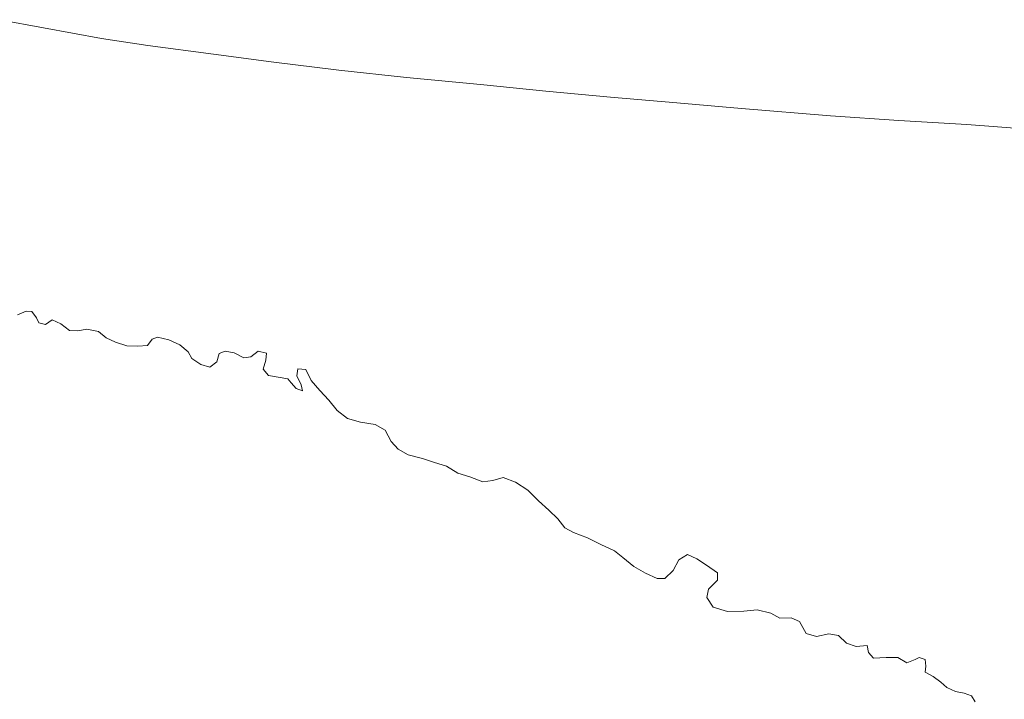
# Model space of a CAD drawing. Header units: metres. Extents: x 33225 to 36661, y 376385 to 377815.
# Tile 48 of 49: x 35260 to 35510, y 377451 to 377624. Entities that reach past the tile are written whole.
import ezdxf

# ---------------------------------------------------------------- set-up
doc = ezdxf.new("R2010")
doc.units = ezdxf.units.M
doc.layers.add('B-WE-GR-KWELDER-GV', color=252, linetype='Continuous', lineweight=13)
doc.layers.add('B-WE-OG-WATER_SLOOT-GV', color=252, linetype='Continuous', lineweight=18)

msp = doc.modelspace()

# ---------------------------------------------------------------- linework, layer by layer
at = {"layer": 'B-WE-GR-KWELDER-GV'}
msp.add_lwpolyline([(35502.57, 377450.868), (35501.602, 377452.327), (35499.715, 377453.057), (35497.561, 377453.478), (35495.324, 377454.47), (35493.82, 377455.861), (35491.866, 377457.266), (35489.787, 377458.346), (35489.955, 377459.924), (35489.809, 377461.64), (35488.323, 377462.069), (35487.308, 377461.583), (35485.197, 377460.74), (35482.846, 377462.12), (35479.943, 377462.065), (35476.675, 377461.91), (35475.432, 377463.374), (35475.111, 377465.181), (35472.263, 377464.944), (35469.863, 377465.777), (35467.796, 377467.723), (35465.328, 377468.084), (35462.178, 377467.481), (35459.526, 377468.242), (35457.849, 377471.228), (35455.753, 377472.172), (35452.842, 377472.133), (35450.542, 377473.388), (35447.108, 377474.246), (35443.687, 377473.881), (35439.578, 377473.803), (35435.905, 377474.863), (35434.305, 377477.327), (35434.712, 377479.49), (35437.021, 377481.732), (35437.038, 377483.608), (35434.184, 377485.541), (35431.774, 377487.212), (35429.388, 377488.295), (35427.198, 377486.902), (35425.718, 377484.249), (35423.633, 377482.153), (35421.654, 377482.146), (35418.698, 377483.584), (35415.769, 377485.229), (35412.958, 377487.516), (35410.839, 377489.258), (35407.364, 377490.835), (35403.943, 377492.537), (35400.37, 377493.911), (35398.209, 377495.057), (35396.375, 377497.357), (35394.119, 377499.554), (35391.508, 377501.942), (35388.814, 377504.611), (35385.663, 377506.673), (35382.553, 377507.896), (35379.926, 377507.091), (35377.361, 377506.765), (35374.025, 377507.986), (35370.964, 377508.955), (35368.081, 377510.746), (35365.038, 377511.679), (35361.997, 377512.672), (35358.389, 377513.651), (35355.778, 377515.056), (35354.037, 377517.051), (35352.489, 377519.909), (35349.98, 377521.295), (35346.258, 377521.917), (35342.917, 377522.862), (35340.32, 377524.912), (35338.167, 377527.557), (35335.912, 377530), (35333.689, 377532.519), (35332.313, 377535.28), (35330.273, 377535.5), (35330.02, 377533.725), (35331.166, 377531.371), (35331.515, 377529.858), (35329.843, 377530.476), (35328.611, 377531.906), (35327.776, 377532.942), (35325.297, 377533.362), (35322.827, 377533.798), (35321.446, 377535.4), (35322.126, 377537.715), (35322.296, 377539.447), (35320.243, 377539.953), (35318.35, 377538.492), (35316.585, 377538.274), (35314.075, 377539.574), (35311.81, 377539.962), (35310.265, 377539.376), (35309.693, 377537.222), (35307.925, 377535.933), (35305.67, 377536.542), (35303.333, 377538.102), (35302.403, 377539.817), (35300.3, 377541.584), (35297.49, 377542.828), (35294.649, 377543.537), (35293.289, 377543.001), (35292.031, 377541.385), (35289.63, 377541.21), (35286.857, 377541.343), (35283.909, 377542.22), (35281.57, 377543.396), (35279.6, 377544.94), (35276.637, 377545.567), (35274.339, 377545.155), (35272.24, 377545.222), (35270.055, 377546.92), (35267.864, 377547.972), (35266.108, 377546.765), (35264.412, 377547.157), (35263.847, 377548.401), (35262.661, 377550.059), (35261.188, 377550.173), (35259.029, 377549.207)], dxfattribs=at)
at = {"layer": 'B-WE-OG-WATER_SLOOT-GV'}
for points in [[(35517.142, 377596.275), (35500.428, 377597.554), (35483.134, 377598.563), (35465.736, 377599.788), (35443.124, 377601.623), (35426.672, 377603.074), (35409.828, 377604.559), (35393.359, 377606.081), (35376.788, 377607.743), (35357.959, 377609.517), (35340.75, 377611.404), (35323.483, 377613.478), (35308.857, 377615.503), (35292.15, 377617.663), (35280.414, 377619.457), (35265.597, 377622.162), (35254.396, 377624.223)], [(35259.029, 377549.207), (35261.188, 377550.173), (35262.661, 377550.059), (35263.847, 377548.401), (35264.412, 377547.157), (35266.108, 377546.765), (35267.864, 377547.972), (35270.055, 377546.92), (35272.24, 377545.222), (35274.339, 377545.155), (35276.637, 377545.567), (35279.6, 377544.94), (35281.57, 377543.396), (35283.909, 377542.22), (35286.857, 377541.343), (35289.63, 377541.21), (35292.031, 377541.385), (35293.289, 377543.001), (35294.649, 377543.537), (35297.49, 377542.828), (35300.3, 377541.584), (35302.403, 377539.817), (35303.333, 377538.102), (35305.67, 377536.542), (35307.925, 377535.933), (35309.693, 377537.222), (35310.265, 377539.376), (35311.81, 377539.962), (35314.075, 377539.574), (35316.585, 377538.274), (35318.35, 377538.492), (35320.243, 377539.953), (35322.296, 377539.447), (35322.126, 377537.715), (35321.446, 377535.4), (35322.827, 377533.798), (35325.297, 377533.362), (35327.776, 377532.942), (35328.611, 377531.906), (35329.843, 377530.476), (35331.515, 377529.858), (35331.166, 377531.371), (35330.02, 377533.725), (35330.273, 377535.5), (35332.313, 377535.28), (35333.689, 377532.519), (35335.912, 377530), (35338.167, 377527.557), (35340.32, 377524.912), (35342.917, 377522.862), (35346.258, 377521.917), (35349.98, 377521.295), (35352.489, 377519.909), (35354.037, 377517.051), (35355.778, 377515.056), (35358.389, 377513.651), (35361.997, 377512.672), (35365.038, 377511.679), (35368.081, 377510.746), (35370.964, 377508.955), (35374.025, 377507.986), (35377.361, 377506.765), (35379.926, 377507.091), (35382.553, 377507.896), (35385.663, 377506.673), (35388.814, 377504.611), (35391.508, 377501.942), (35394.119, 377499.554), (35396.375, 377497.357), (35398.209, 377495.057), (35400.37, 377493.911), (35403.943, 377492.537), (35407.364, 377490.835), (35410.839, 377489.258), (35412.958, 377487.516), (35415.769, 377485.229), (35418.698, 377483.584), (35421.654, 377482.146), (35423.633, 377482.153), (35425.718, 377484.249), (35427.198, 377486.902), (35429.388, 377488.295), (35431.774, 377487.212), (35434.184, 377485.541), (35437.038, 377483.608), (35437.021, 377481.732), (35434.712, 377479.49), (35434.305, 377477.327), (35435.905, 377474.863), (35439.578, 377473.803), (35443.687, 377473.881), (35447.108, 377474.246), (35450.542, 377473.388), (35452.842, 377472.133), (35455.753, 377472.172), (35457.849, 377471.228), (35459.526, 377468.242), (35462.178, 377467.481), (35465.328, 377468.084), (35467.796, 377467.723), (35469.863, 377465.777), (35472.263, 377464.944), (35475.111, 377465.181), (35475.432, 377463.374), (35476.675, 377461.91), (35479.943, 377462.065), (35482.846, 377462.12), (35485.197, 377460.74), (35487.308, 377461.583), (35488.323, 377462.069), (35489.809, 377461.64), (35489.955, 377459.924), (35489.787, 377458.346), (35491.866, 377457.266), (35493.82, 377455.861), (35495.324, 377454.47), (35497.561, 377453.478), (35499.715, 377453.057), (35501.602, 377452.327), (35502.57, 377450.868)]]:
    msp.add_lwpolyline(points, dxfattribs=at)

doc.saveas('drawing.dxf')
